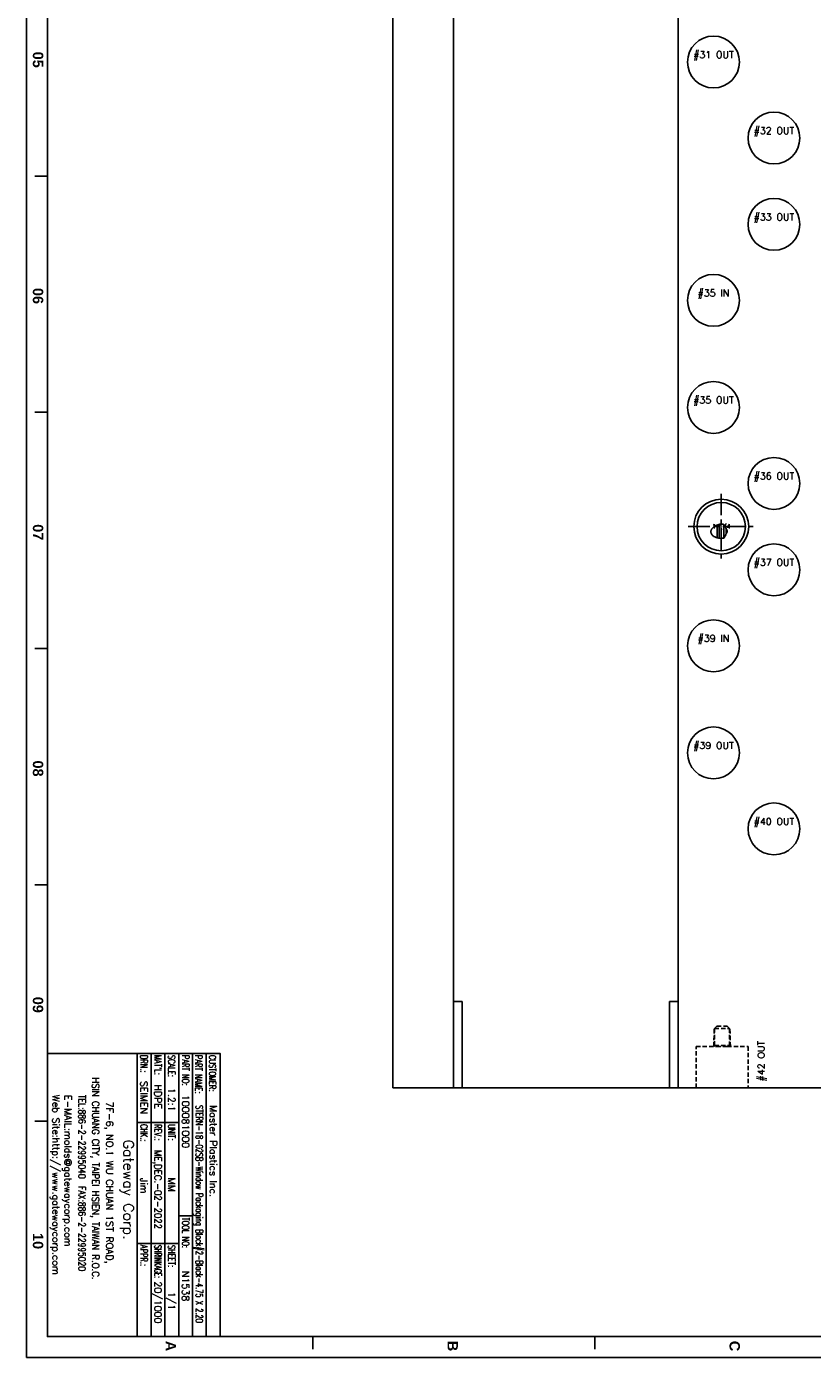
# Model space of a CAD drawing. Extents: x 2651 to 7771, y -1163 to 1075.
# Tile 37 of 256: x 2651 to 3105, y -293 to 477. Entities that reach past the tile are written whole.
import ezdxf
from ezdxf.enums import TextEntityAlignment as Align

# ---------------------------------------------------------------- set-up
doc = ezdxf.new("R2010")
doc.units = 0
doc.header["$LTSCALE"] = 10
for name, pattern in [('CENTER', [2, 1.25, -0.25, 0.25, -0.25]), ('HIDDEN', [0.375, 0.25, -0.125]), ('PHANTOM', [2.5, 1.25, -0.25, 0.25, -0.25, 0.25, -0.25])]:
    doc.linetypes.add(name, pattern=pattern)
doc.layers.get('0').update_dxf_attribs({"linetype": 'CONTINUOUS'})
for name, color, linetype in [('BOX', 4, 'CONTINUOUS'), ('CEN', 1, 'CENTER'), ('COOL', 150, 'HIDDEN'), ('DEFAULT_3', 7, 'PHANTOM'), ('DIM', 3, 'CONTINUOUS'), ('LAYER_103', 7, 'CONTINUOUS'), ('LAYER_104', 7, 'CONTINUOUS'), ('LAYER_107', 7, 'CONTINUOUS'), ('LAYER_198', 7, 'CONTINUOUS'), ('LAYER_201', 7, 'CONTINUOUS'), ('LAYER_203', 7, 'CONTINUOUS'), ('PART', 7, 'CONTINUOUS'), ('TEXT', 4, 'CONTINUOUS')]:
    doc.layers.add(name, color=color, linetype=linetype)
doc.styles.add('romanc', font='romanc.shx')
doc.styles.get("Standard").update_dxf_attribs({"font": 'romans.shx'})

# ---------------------------------------------------------------- blocks, each defined once
blk = doc.blocks.new('*U3636', base_point=(708.85, 2231.29))
blk.add_circle((708.85, 2231.29), 14)
at = {"layer": 'CEN'}
for p, q in [((708.85, 2250.34), (708.85, 2212.24)), ((689.8, 2231.29), (727.9, 2231.29))]:
    blk.add_line(p, q, dxfattribs=at)
at = {"layer": 'DIM'}
blk.add_arc((708.85, 2231.29), 15.88, 270, 180, dxfattribs=at)
blk = doc.blocks.new('FDSFG')
at = {"color": 4}
for p, q in [((1954.35, 690.01), (1948.35, 690.01)), ((1954.35, 576.01), (1948.35, 576.01)), ((1954.35, 462.01), (1948.35, 462.01)), ((1954.35, 348.01), (1948.35, 348.01)), ((1954.35, 234.01), (1948.35, 234.01)), ((2082.35, 124.01), (2082.35, 130.01)), ((2218.35, 124.01), (2218.35, 130.01))]:
    blk.add_line(p, q, dxfattribs=at)
at = {"layer": 'BOX', "color": 3}
for points in [[(1944.35, 1260.01), (1944.35, 120.01), (2764.35, 120.01), (2764.35, 1260.01)], [(1954.35, 1250.01), (1954.35, 130.01), (2754.35, 130.01), (2754.35, 1250.01)]]:
    blk.add_lwpolyline(points, close=True, dxfattribs=at)
at = {"color": 4, "char_height": 5, "attachment_point": 1, "rotation": 270}
for s, width, heights, insert in [('{\\fArial|b1|i0|c0|p34;\\C6;05}', 8, [0], (1952.35, 750.01)), ('{\\fArial|b1|i0|c0|p34;\\C6;06}', 8, [0], (1952.35, 636.01)), ('{\\fArial|b1|i0|c0|p34;\\C6;07}', 8, [0], (1952.35, 522.01)), ('{\\fArial|b1|i0|c0|p34;\\C6;08}', 8, [0], (1952.35, 408.01)), ('{\\fArial|b1|i0|c0|p34;\\C6;09}', 8, [5.81], (1952.35, 294.01)), ('{\\fArial|b1|i0|c0|p34;\\C6;10}', 8, [0], (1952.35, 180.01)), ('{\\fArial|b1|i0|c0|p34;\\C6;A}', 6, [0], (2016.35, 128.01)), ('{\\fArial|b1|i0|c0|p34;\\C6;B}', 6, [0], (2152.35, 128.01)), ('{\\fArial|b1|i0|c0|p34;\\C6;C}', 6, [0], (2288.35, 128.01))]:
    blk.add_mtext_dynamic_manual_height_columns(s, width=width, gutter_width=12.5, heights=heights, dxfattribs=dict(at, insert=insert))

msp = doc.modelspace()

# ---------------------------------------------------------------- linework, layer by layer
at = {"color": 3}
msp.add_lwpolyline([(2662.684, -281.358), (2662.684, -117.358), (2762.684, -117.358), (2762.684, -281.358)], close=True, dxfattribs=at)
at = {"layer": 'COOL'}
for points in [[(3048.334, -113.358), (3048.675, -103.358), (3048.884, -103.149)], [(3048.884, -102.94), (3050.184, -101.64), (3056.184, -101.64), (3057.484, -102.94)], [(3048.884, -112.808), (3048.884, -102.94), (3057.484, -102.94), (3057.484, -112.808)], [(3058.034, -113.358), (3057.693, -103.358), (3057.484, -103.149)], [(3048.334, -113.358), (3048.884, -112.808), (3057.484, -112.808), (3058.034, -113.358)]]:
    msp.add_lwpolyline(points, dxfattribs=at)
at = {"layer": 'DEFAULT_3', "color": 3, "linetype": 'Continuous'}
for p, q in [((2714.684, -117.358), (2714.684, -281.358)), ((2722.684, -117.358), (2722.684, -281.358)), ((2730.684, -117.358), (2730.684, -281.358)), ((2738.684, -117.358), (2738.684, -281.358)), ((2746.684, -117.358), (2746.684, -281.358)), ((2754.684, -117.358), (2754.684, -281.358)), ((2714.684, -157.358), (2738.684, -157.358)), ((2738.684, -211.358), (2746.684, -211.358)), ((2714.684, -227.358), (2738.684, -227.358))]:
    msp.add_line(p, q, dxfattribs=at)
at = {"layer": 'LAYER_103', "linetype": 'Continuous'}
for p, q in [((3027.684, -137.358), (3027.684, 912.642)), ((3054.284, 180.994), (3054.284, 188.836)), ((3055.474, 183.523), (3055.474, 186.457)), ((3027.684, -137.358), (3177.684, -137.358))]:
    msp.add_line(p, q, dxfattribs=at)
at = {"layer": 'LAYER_103', "color": 6, "linetype": 'HIDDEN'}
for p, q in [((3038.184, -137.358), (3038.184, -113.358)), ((3038.184, -113.358), (3050.184, -113.358)), ((3056.184, -113.358), (3050.184, -113.358)), ((3056.184, -113.358), (3068.184, -113.358)), ((3068.184, -113.358), (3068.184, -137.358))]:
    msp.add_line(p, q, dxfattribs=at)
at = {"layer": 'LAYER_103', "linetype": 'Continuous'}
for points in [[(3054.284, 180.995, 0), (3053.719, 180.915, 0), (3053.149, 180.869, 0), (3052.439, 180.861, 0), (3051.727, 180.906, 0), (3051.022, 181.006, 0), (3050.329, 181.162, 0), (3049.848, 181.308, 0), (3049.376, 181.485, 0), (3048.918, 181.696, 0), (3048.48, 181.942, 0), (3048.206, 182.124, 0), (3047.943, 182.324, 0), (3047.695, 182.541, 0), (3047.466, 182.778, 0), (3047.309, 182.966, 0), (3047.166, 183.165, 0), (3047.038, 183.374, 0), (3046.929, 183.592, 0), (3046.856, 183.773, 0), (3046.796, 183.96, 0), (3046.75, 184.15, 0), (3046.719, 184.342, 0), (3046.704, 184.534, 0), (3046.704, 184.737, 0), (3046.72, 184.938, 0), (3046.752, 185.137, 0), (3046.798, 185.33, 0), (3046.886, 185.596, 0), (3046.997, 185.852, 0), (3047.129, 186.096, 0), (3047.277, 186.327, 0), (3047.549, 186.682, 0), (3047.854, 187.008, 0), (3048.184, 187.307, 0), (3048.533, 187.581, 0), (3049.021, 187.913, 0), (3049.536, 188.21, 0), (3050.076, 188.47, 0), (3050.64, 188.691, 0), (3051.227, 188.873, 0), (3051.525, 188.946, 0), (3051.831, 189.005, 0), (3052.144, 189.049, 0), (3052.461, 189.073, 0), (3052.679, 189.078, 0), (3052.897, 189.073, 0), (3053.115, 189.059, 0), (3053.33, 189.036, 0), (3053.542, 189.005, 0), (3053.919, 188.929, 0), (3054.284, 188.833, 0)], [(3054.284, 188.833, 0), (3054.451, 188.608, 0), (3054.654, 188.308, 0), (3054.84, 188, 0), (3055.011, 187.679, 0), (3055.163, 187.352, 0), (3055.336, 186.906, 0), (3055.474, 186.454, 0)], [(3055.474, 186.454, 0), (3055.61, 186.286, 0), (3055.736, 186.108, 0), (3055.849, 185.922, 0), (3055.925, 185.772, 0), (3055.992, 185.616, 0), (3056.047, 185.455, 0), (3056.089, 185.289, 0), (3056.112, 185.151, 0), (3056.124, 185.01, 0), (3056.126, 184.867, 0), (3056.116, 184.724, 0), (3056.094, 184.582, 0), (3056.065, 184.46, 0), (3056.027, 184.339, 0), (3055.979, 184.22, 0), (3055.924, 184.105, 0), (3055.861, 183.993, 0), (3055.778, 183.868, 0), (3055.686, 183.748, 0), (3055.586, 183.634, 0), (3055.479, 183.527, 0), (3055.474, 183.523, 0)], [(3055.474, 183.523, 0), (3055.378, 183.192, 0), (3055.266, 182.865, 0), (3054.993, 182.225, 0), (3054.661, 181.599, 0), (3054.284, 180.995, 0)]]:
    msp.add_polyline3d(points, dxfattribs=at)
for centre, radius in [((3048.184, 456.642), 15), ((3083.184, 412.642), 15), ((3083.184, 362.642), 15), ((3048.184, 318.642), 15), ((3048.184, 256.642), 15), ((3083.184, 212.642), 15), ((3052.684, 187.642), 15.88), ((3052.684, 187.642), 14), ((3083.184, 162.642), 15), ((3048.184, 118.642), 15), ((3048.184, 56.642), 15), ((3083.184, 12.642), 15)]:
    msp.add_circle(centre, radius, dxfattribs=at)
at = {"layer": 'LAYER_104', "linetype": 'Continuous'}
for p, q in [((2902.684, -87.358), (2897.684, -87.358)), ((2902.684, -137.358), (2902.684, -87.358)), ((3022.684, -87.358), (3027.684, -87.358)), ((3022.684, -137.358), (3022.684, -87.358)), ((2897.684, -137.358), (2902.684, -137.358)), ((2902.684, -137.358), (3022.684, -137.358)), ((3027.684, -137.358), (3022.684, -137.358))]:
    msp.add_line(p, q, dxfattribs=at)
at = {"layer": 'LAYER_107', "linetype": 'Continuous'}
for p, q in [((2862.684, -137.358), (2862.684, 912.642)), ((2897.684, -137.358), (2897.684, 912.642)), ((2862.684, -137.358), (2897.684, -137.358))]:
    msp.add_line(p, q, dxfattribs=at)
at = {"layer": 'LAYER_198', "linetype": 'Continuous'}
for p, q in [((3050.314, 188.568), (3050.314, 182.642)), ((3051.504, 188.945), (3051.504, 180.937)), ((3050.314, 182.642), (3050.314, 181.166))]:
    msp.add_line(p, q, dxfattribs=at)
at = {"layer": 'LAYER_201', "linetype": 'Continuous'}
for centre in [(3083.184, 412.642), (3083.184, 362.642), (3083.184, 212.642), (3083.184, 162.642), (3083.184, 12.642)]:
    msp.add_circle(centre, 15, dxfattribs=at)
at = {"layer": 'LAYER_203', "linetype": 'Continuous'}
for centre in [(3048.184, 456.642), (3048.184, 318.642), (3048.184, 256.642), (3048.184, 118.642), (3048.184, 56.642)]:
    msp.add_circle(centre, 15, dxfattribs=at)

# ---------------------------------------------------------------- block references
at = {"layer": 'PART', "xscale": 1.2, "yscale": 1.2, "zscale": 1.2}
msp.add_blockref('FDSFG', (317.462, -437.37), dxfattribs=at)
at = {"layer": 'PART'}
msp.add_blockref('*U3636', (3052.684, 187.642), dxfattribs=at)

# ---------------------------------------------------------------- texts
at = {"layer": 'DEFAULT_3', "color": 6, "linetype": 'Continuous'}
for s, width, p in [('DRN.:', 0.7, (2716.684, -118.358)), ("MAT'L:", 0.7, (2724.684, -118.358)), ('SCALE:', 0.7, (2732.684, -118.358)), ('PART NO:', 0.7, (2740.684, -118.358)), ('PART NAME:', 0.7, (2748.261, -118.358)), ('CUSTOMER:', 0.7, (2756.261, -118.358)), ('CHK.:', 0.7, (2716.684, -158.358)), ('REV.:', 0.7, (2724.684, -158.358)), ('UNIT:', 0.7, (2732.684, -158.358)), ('TOOL NO:', 0.7, (2740.684, -212.358)), ('APPR.:', 0.7, (2716.684, -228.358)), ('SHRINKAGE:', 0.5, (2724.684, -228.358)), ('SHEET:', 0.7, (2732.684, -228.358))]:
    msp.add_text(s, height=4, rotation=270, dxfattribs=dict(at, width=width)).set_placement(p)
at = {"layer": 'DEFAULT_3', "color": 4, "linetype": 'Continuous', "width": 0.9}
msp.add_text('HSIN CHUANG CITY, TAIPEI HSIEN, TAIWAN R.O.C.', height=4, rotation=270, dxfattribs=at).set_placement((2688.684, -131.358))
at = {"layer": 'DEFAULT_3', "color": 7, "linetype": 'Continuous'}
for s, height, p in [('SEIMEN', 4, (2716.684, -133.358)), ('HDPE', 4, (2724.684, -135.358)), ('1.2:1', 4, (2732.684, -137.358)), ('100081000', 4, (2740.684, -141.358)), ('Master Plastics Inc.', 4, (2756.684, -147.358)), ('Gateway Corp.', 6, (2706.684, -167.358)), ('Jim', 4, (2716.684, -189.358)), ('MM', 4, (2732.684, -189.358)), ('N1538', 4, (2740.684, -243.358)), ('20/1000', 4, (2724.684, -249.358)), ('1/1', 4, (2732.684, -255.358))]:
    msp.add_text(s, height=height, rotation=270, dxfattribs=at).set_placement(p)
at = {"layer": 'DEFAULT_3', "color": 3, "linetype": 'Continuous'}
for s, p in [('Web Site:http://www.gatewaycorp.com', (2665.684, -141.358)), ('E-MAIL:molds@gatewaycorp.com', (2672.684, -141.358))]:
    msp.add_text(s, height=4, rotation=270, dxfattribs=at).set_placement(p)
at = {"layer": 'DEFAULT_3', "color": 3, "linetype": 'Continuous', "width": 0.8}
msp.add_text('TEL:886-2-22995040  FAX:886-2-22995020', height=4, rotation=270, dxfattribs=at).set_placement((2680.684, -141.358))
at = {"layer": 'DEFAULT_3', "color": 4, "linetype": 'Continuous'}
msp.add_text('7F-6, NO.1 WU CHUAN 1ST ROAD,', height=4, rotation=270, dxfattribs=at).set_placement((2696.684, -145.358))
at = {"layer": 'DEFAULT_3', "color": 7, "linetype": 'Continuous'}
for s, width, p in [('STERN-18-02SB-Window Packaging Block#2-Black-4.75 X 2.20', 0.6, (2748.684, -147.358)), ('ME,DEC.-02-2022', 0.9, (2724.684, -173.358))]:
    msp.add_text(s, height=4, rotation=270, dxfattribs=dict(at, width=width)).set_placement(p)
at = {"layer": 'TEXT', "style": 'romanc'}
for s, p in [('#31 OUT', (3048.184, 460.642)), ('#32 OUT', (3083.184, 416.642)), ('#33 OUT', (3083.184, 366.642)), ('#35 IN', (3048.184, 322.642)), ('#35 OUT', (3048.184, 260.642)), ('#36 OUT', (3083.184, 216.642)), ('#37 OUT', (3083.184, 166.642)), ('#39 IN', (3048.184, 122.642)), ('#39 OUT', (3048.184, 60.642)), ('#40 OUT', (3083.184, 16.642))]:
    msp.add_text(s, height=4, dxfattribs=at).set_placement(p, align=Align.MIDDLE)
at = {"layer": 'TEXT'}
msp.add_text('1 1/4', height=2.5, dxfattribs=at).set_placement((3052.684, 187.642), align=Align.MIDDLE)
at = {"layer": 'TEXT', "style": 'romanc'}
msp.add_text('#42 OUT', height=4, rotation=90, dxfattribs=at).set_placement((3076.096, -121.812), align=Align.MIDDLE)

doc.saveas('drawing.dxf')
